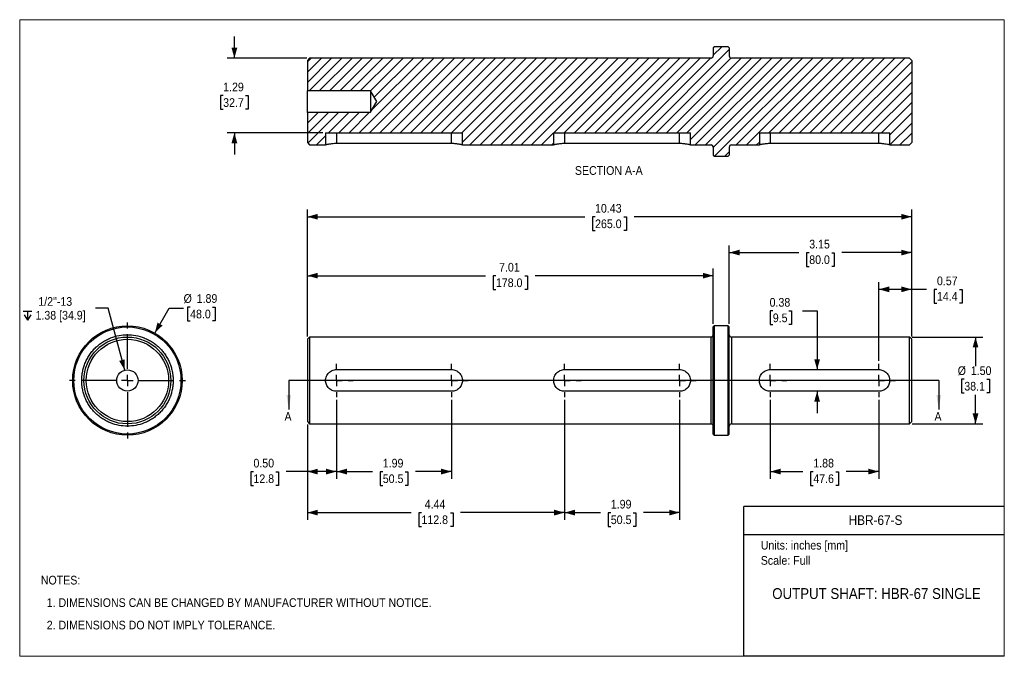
# Model space of a CAD drawing. Header units: inches. Extents: x 0 to 17, y 0 to 11.
import ezdxf
from ezdxf.enums import TextEntityAlignment as Align

# ---------------------------------------------------------------- set-up
doc = ezdxf.new("R2010")
doc.units = ezdxf.units.IN
doc.header["$MEASUREMENT"] = 0
doc.linetypes.add('SLD-Center', pattern=[0.75, 0.6, -0.05, 0.05, -0.05])
doc.linetypes.add('SLD-Solid', pattern=[0])
for name, color, linetype in [('CENTER', 40, 'SLD-Center'), ('HATCH', 6, 'SLD-Solid'), ('SLD-DEFPOINTS', 7, 'Continuous')]:
    doc.layers.add(name, color=color, linetype=linetype)
doc.layers.add('DIMENSIONS', color=140, linetype='SLD-Solid', lineweight=25)
doc.layers.add('TEXT', color=140, linetype='SLD-Solid', lineweight=25)
doc.styles.add('SLDTEXTSTYLE0', font='GOTHIC.TTF', dxfattribs={"width": 0.913})
doc.dimstyles.new('SLDDIMSTYLE0', dxfattribs={"dimtxt": 0.15, "dimasz": 0.18, "dimexe": 0, "dimexo": 0.0625, "dimgap": 0.0375, "dimtad": 0, "dimtih": 1, "dimtoh": 1, "dimrnd": 1e-09, "dimzin": 0, "dimdsep": 46, "dimtxsty": 'SLDTEXTSTYLE0', "dimsah": 1, "dimcen": 0.09, "dimadec": 0, "dimazin": 0, "dimtfac": 1, "dimtofl": 0, "dimtmove": 0, "dimatfit": 3, "dimfxl": 0, "dimfrac": 2, "dimtolj": 1, "dimtzin": 12, "dimarcsym": 0})
doc.dimstyles.new('SLDDIMSTYLE1', dxfattribs={"dimtxt": 0.15, "dimasz": 0.18, "dimexe": 0, "dimexo": 0.0625, "dimgap": 0.0375, "dimtad": 0, "dimtih": 1, "dimtoh": 1, "dimrnd": 1e-09, "dimzin": 12, "dimdsep": 46, "dimtxsty": 'SLDTEXTSTYLE0', "dimsah": 1, "dimcen": 0.09, "dimadec": 0, "dimazin": 3, "dimtfac": 1, "dimtofl": 0, "dimtmove": 0, "dimatfit": 3, "dimfxl": 0, "dimfrac": 2, "dimtolj": 1, "dimtzin": 12, "dimarcsym": 0})
doc.dimstyles.new('SLDDIMSTYLE2', dxfattribs={"dimtxt": 0.15, "dimasz": 0.18, "dimexe": 0, "dimexo": 0.0625, "dimgap": 0.0375, "dimtad": 0, "dimtih": 1, "dimtoh": 1, "dimrnd": 1e-09, "dimzin": 4, "dimdsep": 46, "dimtxsty": 'SLDTEXTSTYLE0', "dimsah": 1, "dimcen": 0.09, "dimadec": 0, "dimazin": 1, "dimtfac": 1, "dimtofl": 0, "dimtmove": 0, "dimatfit": 3, "dimfxl": 0, "dimfrac": 2, "dimtolj": 1, "dimtzin": 12, "dimarcsym": 0})
doc.dimstyles.new('SLDDIMSTYLE3', dxfattribs={"dimtxt": 0.15, "dimasz": 0.18, "dimexe": 0, "dimexo": 0.0625, "dimgap": 0.0375, "dimtad": 0, "dimtih": 1, "dimtoh": 1, "dimrnd": 1e-09, "dimdsep": 46, "dimtxsty": 'SLDTEXTSTYLE0', "dimsah": 1, "dimcen": 0.09, "dimadec": 0, "dimazin": 2, "dimtfac": 1, "dimtofl": 0, "dimtmove": 0, "dimatfit": 3, "dimfxl": 0, "dimfrac": 2, "dimtolj": 1, "dimtzin": 12, "dimarcsym": 0})
doc.dimstyles.new('SLDDIMSTYLE4', dxfattribs={"dimtxt": 0.15, "dimasz": 0.18, "dimexe": 0, "dimexo": 0.0625, "dimgap": 0.0375, "dimtad": 0, "dimtih": 1, "dimtoh": 1, "dimrnd": 1e-09, "dimdsep": 46, "dimtxsty": 'SLDTEXTSTYLE0', "dimsah": 1, "dimcen": 0.09, "dimadec": 0, "dimazin": 2, "dimtfac": 1, "dimtmove": 0, "dimatfit": 0, "dimfxl": 0, "dimfrac": 2, "dimtolj": 1, "dimtzin": 12, "dimarcsym": 0})
doc.dimstyles.new('SLDDIMSTYLE5', dxfattribs={"dimtxt": 0.15, "dimasz": 0.18, "dimexe": 0, "dimexo": 0.0625, "dimgap": 0.0375, "dimtad": 0, "dimtih": 1, "dimtoh": 1, "dimrnd": 1e-09, "dimzin": 12, "dimdsep": 46, "dimtxsty": 'SLDTEXTSTYLE0', "dimsah": 1, "dimcen": 0, "dimadec": 0, "dimazin": 3, "dimtfac": 1, "dimtofl": 0, "dimtmove": 0, "dimatfit": 3, "dimfxl": 0, "dimfrac": 2, "dimtolj": 1, "dimtzin": 12, "dimarcsym": 0})
doc.dimstyles.new('SLDDIMSTYLE6', dxfattribs={"dimtxt": 0.15, "dimasz": 0.18, "dimexe": 0, "dimexo": 0.0625, "dimgap": 0.0375, "dimtad": 0, "dimtih": 1, "dimtoh": 1, "dimrnd": 1e-09, "dimzin": 12, "dimdsep": 46, "dimtxsty": 'SLDTEXTSTYLE0', "dimsah": 1, "dimcen": 0, "dimadec": 0, "dimazin": 3, "dimtfac": 1, "dimtofl": 0, "dimtmove": 0, "dimatfit": 3, "dimfxl": 0, "dimfrac": 2, "dimtolj": 1, "dimtzin": 12, "dimarcsym": 0})
doc.dimstyles.new('SLDDIMSTYLE7', dxfattribs={"dimtxt": 0.15, "dimasz": 0.18, "dimexe": 0, "dimexo": 0.0625, "dimgap": 0.0375, "dimtad": 0, "dimtih": 1, "dimtoh": 1, "dimrnd": 1e-09, "dimzin": 12, "dimdsep": 46, "dimtxsty": 'SLDTEXTSTYLE0', "dimsah": 1, "dimcen": 0.09, "dimadec": 0, "dimazin": 3, "dimtfac": 1, "dimtmove": 0, "dimatfit": 0, "dimfxl": 0, "dimfrac": 2, "dimtolj": 1, "dimtzin": 12, "dimarcsym": 0})

# ---------------------------------------------------------------- blocks, each defined once
blk = doc.blocks.new('Block2')
at = {"color": 7, "linetype": 'SLD-Solid', "lineweight": 18}
for p, q in [((17, 11), (0, 11)), ((0, 0), (0, 11)), ((17, 0), (17, 11)), ((17, 0), (0, 0))]:
    blk.add_line(p, q, dxfattribs=at)
blk = doc.blocks.new('Block1')
at = {"color": 140, "linetype": 'SLD-Solid', "lineweight": 18}
blk.add_line((17, 0), (17, 2.589), dxfattribs=at)
at = {"layer": 'TEXT'}
for p, q in [((17, 2.589), (12.5, 2.589)), ((12.5, 0), (12.5, 2.589)), ((12.5, 2.102), (17, 2.102)), ((17, 0), (12.5, 0))]:
    blk.add_line(p, q, dxfattribs=at)
at = {"layer": 'TEXT', "char_height": 0.15, "attachment_point": 1, "style": 'SLDTEXTSTYLE0'}
for s, insert in [('Units: inches [mm]', (12.795, 1.995)), ('Scale: Full', (12.795, 1.732))]:
    blk.add_mtext(s, dxfattribs=dict(at, insert=insert))
at = {"layer": 'TEXT', "color": 140, "style": 'SLDTEXTSTYLE0', "width": 0.913}
for tag, height, p in [('AUTOATTR0', 0.167, (14.313, 2.22)), ('AUTOATTR1', 0.188, (12.993, 0.934))]:
    blk.add_attdef(tag, text='', height=height, dxfattribs=at).set_placement(p, align=Align.BOTTOM_LEFT)
blk = doc.blocks.new('SW_NOTE_0')
at = {"layer": 'TEXT', "color": 0, "char_height": 0.15, "attachment_point": 1, "style": 'SLDTEXTSTYLE0'}
for s, insert in [('NOTES:', (0, 0.192)), ('  1. DIMENSIONS CAN BE CHANGED BY MANUFACTURER WITHOUT NOTICE.', (0, -0.196)), ('  2. DIMENSIONS DO NOT IMPLY TOLERANCE.', (0, -0.584))]:
    blk.add_mtext(s, dxfattribs=dict(at, insert=insert))
blk = doc.blocks.new('_D')
at = {"layer": 'DIMENSIONS'}
for p, q in [((5.47, 4.429), (5.47, 3.067)), ((4.967, 4.006), (4.967, 3.067)), ((4.036, 3.19), (3.99, 3.19)), ((3.99, 3.19), (3.99, 2.952)), ((4.424, 3.19), (4.47, 3.19)), ((4.47, 3.19), (4.47, 2.952)), ((4.967, 3.192), (4.601, 3.192)), ((5.47, 3.192), (4.967, 3.192)), ((3.99, 2.952), (4.036, 2.952)), ((4.47, 2.952), (4.424, 2.952))]:
    blk.add_line(p, q, dxfattribs=at)
for points in [[(4.967, 3.192), (5.147, 3.142), (5.147, 3.242)], [(5.47, 3.192), (5.29, 3.242), (5.29, 3.142)]]:
    blk.add_solid(points, dxfattribs=at)
at = {"layer": 'DIMENSIONS', "char_height": 0.15, "attachment_point": 1, "style": 'SLDTEXTSTYLE0'}
for s, insert in [('0.50', (4.036, 3.413)), ('12.8', (4.036, 3.144))]:
    blk.add_mtext(s, dxfattribs=dict(at, insert=insert))
blk = doc.blocks.new('_D_1')
at = {"layer": 'DIMENSIONS'}
for p, q in [((5.47, 4.429), (5.47, 3.067)), ((7.457, 4.429), (7.457, 3.067)), ((5.47, 3.192), (6.092, 3.192)), ((6.269, 3.19), (6.224, 3.19)), ((6.224, 3.19), (6.224, 2.952)), ((6.657, 3.19), (6.703, 3.19)), ((6.703, 3.19), (6.703, 2.952)), ((7.457, 3.192), (6.834, 3.192)), ((6.224, 2.952), (6.269, 2.952)), ((6.703, 2.952), (6.657, 2.952))]:
    blk.add_line(p, q, dxfattribs=at)
for points in [[(5.47, 3.192), (5.65, 3.142), (5.65, 3.242)], [(7.457, 3.192), (7.277, 3.242), (7.277, 3.142)]]:
    blk.add_solid(points, dxfattribs=at)
at = {"layer": 'DIMENSIONS', "char_height": 0.15, "attachment_point": 1, "style": 'SLDTEXTSTYLE0'}
for s, insert in [('1.99', (6.269, 3.413)), ('50.5', (6.269, 3.144))]:
    blk.add_mtext(s, dxfattribs=dict(at, insert=insert))
blk = doc.blocks.new('_D_2')
at = {"layer": 'DIMENSIONS'}
for p, q in [((9.407, 4.429), (9.407, 2.358)), ((4.967, 4.006), (4.967, 2.358)), ((4.967, 2.483), (6.76, 2.483)), ((6.937, 2.482), (6.892, 2.482)), ((6.892, 2.482), (6.892, 2.244)), ((7.436, 2.482), (7.482, 2.482)), ((7.482, 2.482), (7.482, 2.244)), ((9.407, 2.483), (7.613, 2.483)), ((6.892, 2.244), (6.937, 2.244)), ((7.482, 2.244), (7.436, 2.244))]:
    blk.add_line(p, q, dxfattribs=at)
for points in [[(4.967, 2.483), (5.147, 2.433), (5.147, 2.533)], [(9.407, 2.483), (9.227, 2.533), (9.227, 2.433)]]:
    blk.add_solid(points, dxfattribs=at)
at = {"layer": 'DIMENSIONS', "char_height": 0.15, "attachment_point": 1, "style": 'SLDTEXTSTYLE0'}
for s, insert in [('4.44', (6.993, 2.704)), ('112.8', (6.937, 2.435))]:
    blk.add_mtext(s, dxfattribs=dict(at, insert=insert))
blk = doc.blocks.new('_D_3')
at = {"layer": 'DIMENSIONS'}
for p, q in [((9.407, 4.429), (9.407, 2.358)), ((11.394, 4.429), (11.394, 2.358)), ((9.407, 2.483), (10.029, 2.483)), ((10.206, 2.482), (10.161, 2.482)), ((10.161, 2.482), (10.161, 2.244)), ((10.594, 2.482), (10.64, 2.482)), ((10.64, 2.482), (10.64, 2.244)), ((11.394, 2.483), (10.771, 2.483)), ((10.161, 2.244), (10.206, 2.244)), ((10.64, 2.244), (10.594, 2.244))]:
    blk.add_line(p, q, dxfattribs=at)
for points in [[(9.407, 2.483), (9.587, 2.433), (9.587, 2.533)], [(11.394, 2.483), (11.214, 2.533), (11.214, 2.433)]]:
    blk.add_solid(points, dxfattribs=at)
at = {"layer": 'DIMENSIONS', "char_height": 0.15, "attachment_point": 1, "style": 'SLDTEXTSTYLE0'}
for s, insert in [('1.99', (10.206, 2.704)), ('50.5', (10.206, 2.435))]:
    blk.add_mtext(s, dxfattribs=dict(at, insert=insert))
blk = doc.blocks.new('_D_4')
at = {"layer": 'DIMENSIONS'}
for p, q in [((15.411, 5.516), (16.628, 5.516)), ((16.503, 5.516), (16.503, 5.013)), ((16.309, 4.789), (16.263, 4.789)), ((16.263, 4.789), (16.263, 4.55)), ((16.697, 4.789), (16.743, 4.789)), ((16.743, 4.789), (16.743, 4.55)), ((16.263, 4.55), (16.309, 4.55)), ((16.503, 4.016), (16.503, 4.52)), ((16.743, 4.55), (16.697, 4.55)), ((15.411, 4.016), (16.628, 4.016))]:
    blk.add_line(p, q, dxfattribs=at)
for points in [[(16.503, 5.516), (16.453, 5.336), (16.553, 5.336)], [(16.503, 4.016), (16.553, 4.196), (16.453, 4.196)]]:
    blk.add_solid(points, dxfattribs=at)
at = {"layer": 'DIMENSIONS', "char_height": 0.15, "attachment_point": 1, "style": 'SLDTEXTSTYLE0'}
for s, insert in [('%%c', (16.196, 5.011)), ('1.50', (16.422, 5.011)), ('38.1', (16.309, 4.742))]:
    blk.add_mtext(s, dxfattribs=dict(at, insert=insert))
blk = doc.blocks.new('_D_5')
at = {"layer": 'DIMENSIONS'}
for p, q in [((14.833, 5.104), (14.833, 6.466)), ((15.401, 5.527), (15.401, 6.466)), ((14.833, 6.341), (15.401, 6.341)), ((15.401, 6.341), (15.659, 6.341)), ((15.837, 6.34), (15.791, 6.34)), ((15.791, 6.34), (15.791, 6.102)), ((16.224, 6.34), (16.27, 6.34)), ((16.27, 6.34), (16.27, 6.102)), ((15.791, 6.102), (15.837, 6.102)), ((16.27, 6.102), (16.224, 6.102))]:
    blk.add_line(p, q, dxfattribs=at)
for points in [[(14.833, 6.341), (15.013, 6.291), (15.013, 6.391)], [(15.401, 6.341), (15.221, 6.391), (15.221, 6.291)]]:
    blk.add_solid(points, dxfattribs=at)
at = {"layer": 'DIMENSIONS', "char_height": 0.15, "attachment_point": 1, "style": 'SLDTEXTSTYLE0'}
for s, insert in [('0.57', (15.837, 6.562)), ('14.4', (15.837, 6.294))]:
    blk.add_mtext(s, dxfattribs=dict(at, insert=insert))
blk = doc.blocks.new('_D_6')
at = {"layer": 'DIMENSIONS'}
for p, q in [((12.958, 4.429), (12.958, 3.067)), ((14.833, 4.429), (14.833, 3.067)), ((12.958, 3.192), (13.524, 3.192)), ((13.702, 3.19), (13.656, 3.19)), ((13.656, 3.19), (13.656, 2.952)), ((14.09, 3.19), (14.135, 3.19)), ((14.135, 3.19), (14.135, 2.952)), ((14.833, 3.192), (14.267, 3.192)), ((13.656, 2.952), (13.702, 2.952)), ((14.135, 2.952), (14.09, 2.952))]:
    blk.add_line(p, q, dxfattribs=at)
for points in [[(12.958, 3.192), (13.138, 3.142), (13.138, 3.242)], [(14.833, 3.192), (14.653, 3.242), (14.653, 3.142)]]:
    blk.add_solid(points, dxfattribs=at)
at = {"layer": 'DIMENSIONS', "char_height": 0.15, "attachment_point": 1, "style": 'SLDTEXTSTYLE0'}
for s, insert in [('1.88', (13.702, 3.413)), ('47.6', (13.702, 3.144))]:
    blk.add_mtext(s, dxfattribs=dict(at, insert=insert))
blk = doc.blocks.new('_D_7')
at = {"layer": 'DIMENSIONS'}
for p, q in [((13.003, 5.969), (12.957, 5.969)), ((12.957, 5.969), (12.957, 5.731)), ((13.28, 5.969), (13.326, 5.969)), ((13.326, 5.969), (13.326, 5.731)), ((13.518, 5.97), (13.768, 5.97)), ((13.768, 5.97), (13.768, 4.954)), ((12.957, 5.731), (13.003, 5.731)), ((13.326, 5.731), (13.28, 5.731)), ((13.768, 4.579), (13.768, 4.204))]:
    blk.add_line(p, q, dxfattribs=at)
for points in [[(13.768, 4.954), (13.818, 5.134), (13.718, 5.134)], [(13.768, 4.579), (13.718, 4.399), (13.818, 4.399)]]:
    blk.add_solid(points, dxfattribs=at)
at = {"layer": 'DIMENSIONS', "char_height": 0.15, "attachment_point": 1, "style": 'SLDTEXTSTYLE0'}
for s, insert in [('0.38', (12.948, 6.191)), ('9.5', (13.003, 5.923))]:
    blk.add_mtext(s, dxfattribs=dict(at, insert=insert))
blk = doc.blocks.new('_D_8')
at = {"layer": 'DIMENSIONS'}
for p, q in [((4.967, 5.527), (4.967, 6.702)), ((11.975, 5.742), (11.975, 6.702)), ((4.967, 6.577), (8.044, 6.577)), ((8.222, 6.576), (8.176, 6.576)), ((8.176, 6.576), (8.176, 6.338)), ((8.72, 6.576), (8.766, 6.576)), ((8.766, 6.576), (8.766, 6.338)), ((11.975, 6.577), (8.898, 6.577)), ((8.176, 6.338), (8.222, 6.338)), ((8.766, 6.338), (8.72, 6.338))]:
    blk.add_line(p, q, dxfattribs=at)
for points in [[(4.967, 6.577), (5.147, 6.527), (5.147, 6.627)], [(11.975, 6.577), (11.795, 6.627), (11.795, 6.527)]]:
    blk.add_solid(points, dxfattribs=at)
at = {"layer": 'DIMENSIONS', "char_height": 0.15, "attachment_point": 1, "style": 'SLDTEXTSTYLE0'}
for s, insert in [('7.01', (8.277, 6.798)), ('178.0', (8.222, 6.53))]:
    blk.add_mtext(s, dxfattribs=dict(at, insert=insert))
blk = doc.blocks.new('_D_9')
at = {"layer": 'DIMENSIONS'}
for p, q in [((12.251, 5.742), (12.251, 7.101)), ((12.251, 6.976), (13.454, 6.976)), ((13.632, 6.974), (13.586, 6.974)), ((13.586, 6.974), (13.586, 6.736)), ((14.02, 6.974), (14.065, 6.974)), ((14.065, 6.974), (14.065, 6.736)), ((15.401, 6.976), (14.197, 6.976)), ((15.401, 5.527), (15.401, 7.101)), ((13.586, 6.736), (13.632, 6.736)), ((14.065, 6.736), (14.02, 6.736))]:
    blk.add_line(p, q, dxfattribs=at)
for points in [[(12.251, 6.976), (12.431, 6.926), (12.431, 7.026)], [(15.401, 6.976), (15.221, 7.026), (15.221, 6.926)]]:
    blk.add_solid(points, dxfattribs=at)
at = {"layer": 'DIMENSIONS', "char_height": 0.15, "attachment_point": 1, "style": 'SLDTEXTSTYLE0'}
for s, insert in [('3.15', (13.632, 7.197)), ('80.0', (13.632, 6.928))]:
    blk.add_mtext(s, dxfattribs=dict(at, insert=insert))
blk = doc.blocks.new('_D_10')
at = {"layer": 'DIMENSIONS'}
for p, q in [((4.967, 5.527), (4.967, 7.72)), ((15.401, 5.527), (15.401, 7.72)), ((4.967, 7.595), (9.757, 7.595)), ((9.934, 7.594), (9.889, 7.594)), ((9.889, 7.594), (9.889, 7.356)), ((10.433, 7.594), (10.479, 7.594)), ((10.479, 7.594), (10.479, 7.356)), ((15.401, 7.595), (10.61, 7.595)), ((9.889, 7.356), (9.934, 7.356)), ((10.479, 7.356), (10.433, 7.356))]:
    blk.add_line(p, q, dxfattribs=at)
for points in [[(4.967, 7.595), (5.147, 7.545), (5.147, 7.645)], [(15.401, 7.595), (15.221, 7.645), (15.221, 7.545)]]:
    blk.add_solid(points, dxfattribs=at)
at = {"layer": 'DIMENSIONS', "char_height": 0.15, "attachment_point": 1, "style": 'SLDTEXTSTYLE0'}
for s, insert in [('10.43', (9.934, 7.816)), ('265.0', (9.934, 7.548))]:
    blk.add_mtext(s, dxfattribs=dict(at, insert=insert))
blk = doc.blocks.new('SW_CENTERMARKSYMBOL_0')
at = {"layer": 'CENTER', "color": 0}
for p, q in [((0, 0.2), (0, 0.2875)), ((-0.2, 0), (-0.2875, 0)), ((0, 0), (-0.1, 0)), ((0, 0), (0, 0.1)), ((0, 0), (0, -0.1)), ((0, 0), (0.1, 0)), ((0.2, 0), (0.2875, 0)), ((0, -0.2), (0, -0.2875))]:
    blk.add_line(p, q, dxfattribs=at)
blk = doc.blocks.new('SW_CENTERMARKSYMBOL_1')
at = {"layer": 'CENTER', "color": 0}
for p, q in [((0, 0.2), (0, 0.288)), ((-0.2, 0), (-0.288, 0)), ((0, 0), (-0.1, 0)), ((0, 0), (0, 0.1)), ((0, 0), (0, -0.1)), ((0, 0), (0.1, 0)), ((0.2, 0), (0.288, 0)), ((0, -0.2), (0, -0.288))]:
    blk.add_line(p, q, dxfattribs=at)
blk = doc.blocks.new('SW_CENTERMARKSYMBOL_2')
at = {"layer": 'CENTER', "color": 0}
for p, q in [((0, 0.2), (0, 0.2875)), ((-0.2, 0), (-0.2875, 0)), ((0, 0), (-0.1, 0)), ((0, 0), (0, 0.1)), ((0, 0), (0, -0.1)), ((0, 0), (0.1, 0)), ((0.2, 0), (0.2875, 0)), ((0, -0.2), (0, -0.2875))]:
    blk.add_line(p, q, dxfattribs=at)
blk = doc.blocks.new('SW_CENTERMARKSYMBOL_3')
at = {"layer": 'CENTER', "color": 0}
for p, q in [((0, 0.2), (0, 0.2875)), ((-0.2, 0), (-0.2875, 0)), ((0, 0), (-0.1, 0)), ((0, 0), (0, 0.1)), ((0, 0), (0, -0.1)), ((0, 0), (0.1, 0)), ((0.2, 0), (0.2875, 0)), ((0, -0.2), (0, -0.2875))]:
    blk.add_line(p, q, dxfattribs=at)
blk = doc.blocks.new('SW_CENTERMARKSYMBOL_4')
at = {"layer": 'CENTER', "color": 0}
for p, q in [((0, 0.2), (0, 0.2875)), ((-0.2, 0), (-0.2875, 0)), ((0, 0), (-0.1, 0)), ((0, 0), (0, 0.1)), ((0, 0), (0, -0.1)), ((0, 0), (0.1, 0)), ((0.2, 0), (0.2875, 0)), ((0, -0.2), (0, -0.2875))]:
    blk.add_line(p, q, dxfattribs=at)
blk = doc.blocks.new('SW_CENTERMARKSYMBOL_5')
at = {"layer": 'CENTER', "color": 0}
for p, q in [((0, 0.2), (0, 0.2875)), ((-0.2, 0), (-0.2875, 0)), ((0, 0), (-0.1, 0)), ((0, 0), (0, 0.1)), ((0, 0), (0, -0.1)), ((0, 0), (0.1, 0)), ((0.2, 0), (0.2875, 0)), ((0, -0.2), (0, -0.2875))]:
    blk.add_line(p, q, dxfattribs=at)
blk = doc.blocks.new('_D_11')
at = {"layer": 'DIMENSIONS'}
for p, q in [((2.333, 5.585), (2.58, 6.013)), ((2.58, 6.013), (2.83, 6.013)), ((2.943, 6.035), (2.897, 6.035)), ((2.897, 6.035), (2.897, 5.797)), ((3.331, 6.035), (3.377, 6.035)), ((3.377, 6.035), (3.377, 5.797)), ((2.897, 5.797), (2.943, 5.797)), ((3.377, 5.797), (3.331, 5.797))]:
    blk.add_line(p, q, dxfattribs=at)
blk.add_solid([(2.333, 5.585), (2.466, 5.716), (2.379, 5.766)], dxfattribs=at)
at = {"layer": 'DIMENSIONS', "char_height": 0.15, "attachment_point": 1, "style": 'SLDTEXTSTYLE0'}
for s, insert in [('%%c', (2.83, 6.257)), ('1.89', (3.056, 6.257)), ('48.0', (2.943, 5.989))]:
    blk.add_mtext(s, dxfattribs=dict(at, insert=insert))
blk = doc.blocks.new('SW_SYMBOL_HOLE_DEPTH')
at = {"layer": 'DIMENSIONS', "color": 0}
for p, q in [((0, 34.4), (31.5, 34.4)), ((3.9, 21.9), (15.7, 3)), ((15.7, 34.4), (15.7, 3)), ((27.6, 21.9), (15.7, 3))]:
    blk.add_line(p, q, dxfattribs=at)
blk = doc.blocks.new('_D_12')
at = {"layer": 'DIMENSIONS'}
for p, q in [((1.526, 6.013), (1.307, 6.013)), ((1.813, 4.944), (1.526, 6.013))]:
    blk.add_line(p, q, dxfattribs=at)
blk.add_solid([(1.813, 4.944), (1.814, 5.131), (1.718, 5.105)], dxfattribs=at)
at = {"layer": 'DIMENSIONS', "xscale": 0.004866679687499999, "yscale": 0.004866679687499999, "zscale": 0.004866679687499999}
blk.add_blockref('SW_SYMBOL_HOLE_DEPTH', (0.059, 5.795), dxfattribs=at)
at = {"layer": 'DIMENSIONS', "char_height": 0.15, "attachment_point": 1, "style": 'SLDTEXTSTYLE0'}
for s, insert in [('1/2"-13', (0.322, 6.206)), ('1.38 [34.9]', (0.273, 5.968))]:
    blk.add_mtext(s, dxfattribs=dict(at, insert=insert))
blk = doc.blocks.new('SW_CENTERMARKSYMBOL_6')
at = {"layer": 'CENTER', "color": 0}
for p, q in [((0, 0.2), (0, 1.045)), ((-0.2, 0), (-1.045, 0)), ((0, 0), (-0.1, 0)), ((0, 0), (0, 0.1)), ((0, 0), (0, -0.1)), ((0, 0), (0.1, 0)), ((0.2, 0), (1.045, 0)), ((0, -0.2), (0, -1.045))]:
    blk.add_line(p, q, dxfattribs=at)
blk = doc.blocks.new('_D_13')
at = {"layer": 'DIMENSIONS'}
for p, q in [((3.707, 10.335), (3.707, 10.71)), ((4.956, 10.335), (3.582, 10.335)), ((3.513, 9.69), (3.468, 9.69)), ((3.468, 9.69), (3.468, 9.452)), ((3.901, 9.69), (3.947, 9.69)), ((3.947, 9.69), (3.947, 9.452)), ((3.468, 9.452), (3.513, 9.452)), ((3.947, 9.452), (3.901, 9.452)), ((5.232, 9.046), (3.582, 9.046)), ((3.707, 9.046), (3.707, 8.671))]:
    blk.add_line(p, q, dxfattribs=at)
for points in [[(3.707, 10.335), (3.757, 10.515), (3.657, 10.515)], [(3.707, 9.046), (3.657, 8.866), (3.757, 8.866)]]:
    blk.add_solid(points, dxfattribs=at)
at = {"layer": 'DIMENSIONS', "char_height": 0.15, "attachment_point": 1, "style": 'SLDTEXTSTYLE0'}
for s, insert in [('1.29', (3.513, 9.912)), ('32.7', (3.513, 9.643))]:
    blk.add_mtext(s, dxfattribs=dict(at, insert=insert))

msp = doc.modelspace()

# ---------------------------------------------------------------- hatches: boundary and pattern name
at = {"layer": 'HATCH'}
h = msp.add_hatch(dxfattribs=at)
h.set_pattern_fill('ANSI31', color=256, style=0)
edge = h.paths.add_edge_path(flags=0)
edge.add_line((11.975, 8.66), (11.995, 8.64))
edge.add_line((11.995, 8.64), (12.231, 8.64))
edge.add_line((12.231, 8.64), (12.251, 8.66))
edge.add_line((12.251, 8.66), (12.251, 8.796))
edge.add_arc((12.29, 8.796), 0.0394, 90, 180, ccw=False)
edge.add_line((12.29, 8.835), (12.771, 8.835))
edge.add_line((12.771, 8.835), (12.771, 9.046))
edge.add_line((12.771, 9.046), (15.021, 9.046))
edge.add_line((15.021, 9.046), (15.021, 8.835))
edge.add_line((15.021, 8.835), (15.361, 8.835))
edge.add_line((15.361, 8.835), (15.401, 8.875))
edge.add_line((15.401, 8.875), (15.401, 10.296))
edge.add_line((15.401, 10.296), (15.361, 10.335))
edge.add_line((15.361, 10.335), (12.29, 10.335))
edge.add_arc((12.29, 10.375), 0.0394, 180, 270, ccw=False)
edge.add_line((12.251, 10.375), (12.251, 10.511))
edge.add_line((12.251, 10.511), (12.231, 10.53))
edge.add_line((12.231, 10.53), (11.995, 10.53))
edge.add_line((11.995, 10.53), (11.975, 10.511))
edge.add_line((11.975, 10.511), (11.975, 10.375))
edge.add_arc((11.936, 10.375), 0.0394, 270, 360, ccw=False)
edge.add_line((11.936, 10.335), (5.006, 10.335))
edge.add_line((5.006, 10.335), (4.967, 10.296))
edge.add_line((4.967, 10.296), (4.967, 9.769))
edge.add_line((4.967, 9.769), (6.056, 9.769))
edge.add_line((6.056, 9.769), (6.167, 9.585))
edge.add_line((6.167, 9.585), (6.056, 9.401))
edge.add_line((6.056, 9.401), (4.967, 9.401))
edge.add_line((4.967, 9.401), (4.967, 8.875))
edge.add_line((4.967, 8.875), (5.006, 8.835))
edge.add_line((5.006, 8.835), (5.282, 8.835))
edge.add_line((5.282, 8.835), (5.282, 9.046))
edge.add_line((5.282, 9.046), (7.644, 9.046))
edge.add_line((7.644, 9.046), (7.644, 8.835))
edge.add_line((7.644, 8.835), (9.219, 8.835))
edge.add_line((9.219, 8.835), (9.219, 9.046))
edge.add_line((9.219, 9.046), (11.581, 9.046))
edge.add_line((11.581, 9.046), (11.581, 8.835))
edge.add_line((11.581, 8.835), (11.936, 8.835))
edge.add_arc((11.936, 8.796), 0.0394, 0, 90, ccw=False)
edge.add_line((11.975, 8.796), (11.975, 8.66))

# ---------------------------------------------------------------- linework, layer by layer
for p, q in [((11.995, 10.53), (11.975, 10.511)), ((11.975, 10.511), (11.975, 10.375)), ((12.231, 10.53), (11.995, 10.53)), ((12.251, 10.511), (12.231, 10.53)), ((12.251, 10.511), (12.251, 10.375)), ((5.006, 10.335), (4.967, 10.296)), ((4.967, 10.296), (4.967, 9.769)), ((11.936, 10.335), (5.006, 10.335)), ((15.361, 10.335), (12.29, 10.335)), ((15.401, 10.296), (15.361, 10.335)), ((15.401, 10.296), (15.401, 8.875)), ((6.056, 9.769), (4.967, 9.769)), ((4.967, 9.401), (4.967, 9.769)), ((6.167, 9.585), (6.056, 9.769)), ((6.056, 9.769), (6.056, 9.401)), ((6.056, 9.401), (6.167, 9.585)), ((4.967, 9.401), (4.967, 8.875)), ((4.967, 9.401), (6.056, 9.401)), ((5.282, 9.046), (5.282, 8.835)), ((5.282, 9.046), (7.644, 9.046)), ((5.47, 9.046), (5.47, 8.859)), ((7.457, 8.859), (7.457, 9.046)), ((7.644, 8.835), (7.644, 9.046)), ((9.219, 9.046), (9.219, 8.835)), ((9.219, 9.046), (11.581, 9.046)), ((9.407, 9.046), (9.407, 8.859)), ((11.394, 8.859), (11.394, 9.046)), ((11.581, 8.835), (11.581, 9.046)), ((12.771, 9.046), (12.771, 8.835)), ((12.771, 9.046), (15.021, 9.046)), ((12.958, 9.046), (12.958, 8.859)), ((14.833, 8.859), (14.833, 9.046)), ((15.021, 8.835), (15.021, 9.046)), ((4.967, 8.875), (5.006, 8.835)), ((7.457, 8.859), (5.47, 8.859)), ((11.394, 8.859), (9.407, 8.859)), ((14.833, 8.859), (12.958, 8.859)), ((15.361, 8.835), (15.401, 8.875)), ((5.006, 8.835), (5.282, 8.835)), ((7.644, 8.835), (9.219, 8.835)), ((11.581, 8.835), (11.936, 8.835)), ((11.975, 8.796), (11.975, 8.66)), ((12.251, 8.796), (12.251, 8.66)), ((12.29, 8.835), (12.771, 8.835)), ((15.021, 8.835), (15.361, 8.835)), ((11.975, 8.66), (11.995, 8.64)), ((11.995, 8.64), (12.231, 8.64)), ((12.231, 8.64), (12.251, 8.66)), ((11.995, 5.711), (11.975, 5.692)), ((11.975, 3.841), (11.975, 5.692)), ((12.231, 5.711), (11.995, 5.711)), ((11.995, 3.822), (11.995, 5.711)), ((12.251, 5.692), (12.231, 5.711)), ((12.231, 4.766), (12.231, 5.711)), ((12.251, 4.766), (12.251, 5.692)), ((5.006, 5.516), (4.967, 5.477)), ((4.967, 5.477), (4.967, 4.056)), ((11.936, 5.516), (5.006, 5.516)), ((5.006, 5.516), (5.006, 4.766)), ((11.936, 4.766), (11.936, 5.516)), ((15.361, 5.516), (12.29, 5.516)), ((12.29, 5.516), (12.29, 4.766)), ((15.401, 5.477), (15.361, 5.516)), ((15.361, 4.766), (15.361, 5.516)), ((15.401, 4.766), (15.401, 5.477)), ((5.47, 4.954), (7.457, 4.954)), ((9.407, 4.954), (11.394, 4.954)), ((12.958, 4.954), (14.833, 4.954)), ((5.006, 4.766), (5.006, 4.016)), ((11.936, 4.016), (11.936, 4.766)), ((12.231, 3.822), (12.231, 4.766)), ((12.251, 3.841), (12.251, 4.766)), ((12.29, 4.766), (12.29, 4.016)), ((15.361, 4.016), (15.361, 4.766)), ((15.401, 4.056), (15.401, 4.766)), ((7.457, 4.579), (5.47, 4.579)), ((11.394, 4.579), (9.407, 4.579)), ((14.833, 4.579), (12.958, 4.579)), ((4.967, 4.056), (5.006, 4.016)), ((5.006, 4.016), (11.936, 4.016)), ((12.29, 4.016), (15.361, 4.016)), ((15.361, 4.016), (15.401, 4.056)), ((11.975, 3.841), (11.995, 3.822)), ((11.995, 3.822), (12.231, 3.822)), ((12.231, 3.822), (12.251, 3.841))]:
    msp.add_line(p, q)
for radius in [0.945, 0.925, 0.75, 0.711, 0.184]:
    msp.add_circle((1.86, 4.766), radius)
for centre, start, end in [((11.936, 10.375), 270, 0), ((12.29, 10.375), 180, 270), ((11.936, 8.796), 0, 90), ((12.29, 8.796), 90, 180), ((11.936, 5.556), 270, 0), ((12.29, 5.556), 180, 270), ((11.936, 3.977), 0, 90), ((12.29, 3.977), 90, 180)]:
    msp.add_arc(centre, 0.0394, start, end)
for points, knots in [([(5.47, 8.859), (5.457, 8.859), (5.445, 8.859), (5.421, 8.858), (5.409, 8.857), (5.386, 8.854), (5.376, 8.853), (5.355, 8.85), (5.346, 8.849), (5.328, 8.846), (5.321, 8.844), (5.307, 8.841), (5.301, 8.84), (5.292, 8.838), (5.288, 8.837), (5.283, 8.836), (5.282, 8.835), (5.282, 8.835)], [0, 0, 0, 0, 0.125, 0.125, 0.25, 0.25, 0.375, 0.375, 0.5, 0.5, 0.625, 0.625, 0.75, 0.75, 0.875, 0.875, 1, 1, 1, 1]), ([(7.644, 8.835), (7.644, 8.835), (7.643, 8.836), (7.638, 8.837), (7.635, 8.838), (7.625, 8.84), (7.619, 8.841), (7.606, 8.844), (7.598, 8.846), (7.581, 8.849), (7.571, 8.85), (7.551, 8.853), (7.54, 8.854), (7.518, 8.857), (7.506, 8.858), (7.482, 8.859), (7.469, 8.859), (7.457, 8.859)], [0, 0, 0, 0, 0.125, 0.125, 0.25, 0.25, 0.375, 0.375, 0.5, 0.5, 0.625, 0.625, 0.75, 0.75, 0.875, 0.875, 1, 1, 1, 1]), ([(9.407, 8.859), (9.394, 8.859), (9.382, 8.859), (9.358, 8.858), (9.346, 8.857), (9.323, 8.854), (9.313, 8.853), (9.292, 8.85), (9.283, 8.849), (9.265, 8.846), (9.258, 8.844), (9.244, 8.841), (9.238, 8.84), (9.229, 8.838), (9.225, 8.837), (9.22, 8.836), (9.219, 8.835), (9.219, 8.835)], [0, 0, 0, 0, 0.125, 0.125, 0.25, 0.25, 0.375, 0.375, 0.5, 0.5, 0.625, 0.625, 0.75, 0.75, 0.875, 0.875, 1, 1, 1, 1]), ([(11.581, 8.835), (11.581, 8.835), (11.58, 8.836), (11.575, 8.837), (11.572, 8.838), (11.562, 8.84), (11.556, 8.841), (11.543, 8.844), (11.535, 8.846), (11.518, 8.849), (11.508, 8.85), (11.488, 8.853), (11.477, 8.854), (11.455, 8.857), (11.443, 8.858), (11.419, 8.859), (11.406, 8.859), (11.394, 8.859)], [0, 0, 0, 0, 0.125, 0.125, 0.25, 0.25, 0.375, 0.375, 0.5, 0.5, 0.625, 0.625, 0.75, 0.75, 0.875, 0.875, 1, 1, 1, 1]), ([(12.958, 8.859), (12.946, 8.859), (12.933, 8.859), (12.909, 8.858), (12.897, 8.857), (12.875, 8.854), (12.864, 8.853), (12.844, 8.85), (12.834, 8.849), (12.817, 8.846), (12.809, 8.844), (12.795, 8.841), (12.79, 8.84), (12.78, 8.838), (12.777, 8.837), (12.772, 8.836), (12.771, 8.835), (12.771, 8.835)], [0, 0, 0, 0, 0.125, 0.125, 0.25, 0.25, 0.375, 0.375, 0.5, 0.5, 0.625, 0.625, 0.75, 0.75, 0.875, 0.875, 1, 1, 1, 1]), ([(15.021, 8.835), (15.019, 8.836), (15.015, 8.837), (14.983, 8.844), (14.937, 8.852), (14.884, 8.858), (14.848, 8.859), (14.833, 8.859)], [0, 0, 0, 0, 0.210205, 0.420261, 0.634212, 0.851275, 1, 1, 1, 1]), ([(1.071, 4.766), (1.071, 4.772), (1.071, 4.785), (1.072, 4.803), (1.073, 4.821), (1.074, 4.839), (1.076, 4.856), (1.078, 4.874), (1.081, 4.892), (1.087, 4.929), (1.1, 4.985), (1.125, 5.058), (1.158, 5.13), (1.199, 5.2), (1.246, 5.265), (1.301, 5.326), (1.362, 5.38), (1.427, 5.428), (1.496, 5.469), (1.591, 5.512), (1.713, 5.547), (1.86, 5.56), (2.007, 5.547), (2.129, 5.512), (2.224, 5.469), (2.293, 5.428), (2.359, 5.38), (2.419, 5.326), (2.474, 5.265), (2.522, 5.2), (2.562, 5.13), (2.595, 5.058), (2.62, 4.985), (2.634, 4.926), (2.641, 4.882), (2.645, 4.853), (2.648, 4.824), (2.649, 4.795), (2.649, 4.776), (2.65, 4.766)], [0, 0, 0, 0, 0.007298, 0.014584, 0.021863, 0.029138, 0.036414, 0.043694, 0.050981, 0.058281, 0.089157, 0.120041, 0.152203, 0.184374, 0.217221, 0.250077, 0.282924, 0.31578, 0.347943, 0.380114, 0.4418, 0.500001, 0.558202, 0.619888, 0.652051, 0.684222, 0.717069, 0.749925, 0.782772, 0.815628, 0.84779, 0.879961, 0.910837, 0.941721, 0.953391, 0.965038, 0.976679, 0.988327, 1, 1, 1, 1]), ([(5.47, 4.579), (5.457, 4.579), (5.445, 4.58), (5.421, 4.585), (5.409, 4.589), (5.386, 4.598), (5.376, 4.604), (5.355, 4.617), (5.346, 4.625), (5.328, 4.642), (5.321, 4.652), (5.307, 4.672), (5.301, 4.683), (5.292, 4.706), (5.288, 4.717), (5.283, 4.742), (5.282, 4.754), (5.282, 4.779), (5.283, 4.791), (5.288, 4.815), (5.292, 4.827), (5.301, 4.85), (5.307, 4.86), (5.32, 4.881), (5.328, 4.89), (5.346, 4.908), (5.355, 4.915), (5.375, 4.929), (5.386, 4.935), (5.409, 4.944), (5.421, 4.948), (5.445, 4.953), (5.457, 4.954), (5.47, 4.954)], [0, 0, 0, 0, 0.0625, 0.0625, 0.125, 0.125, 0.1875, 0.1875, 0.25, 0.25, 0.3125, 0.3125, 0.375, 0.375, 0.4375, 0.4375, 0.5, 0.5, 0.5625, 0.5625, 0.625, 0.625, 0.6875, 0.6875, 0.75, 0.75, 0.8125, 0.8125, 0.875, 0.875, 0.9375, 0.9375, 1, 1, 1, 1]), ([(7.457, 4.954), (7.469, 4.954), (7.481, 4.953), (7.505, 4.948), (7.517, 4.944), (7.54, 4.935), (7.551, 4.929), (7.571, 4.916), (7.581, 4.908), (7.598, 4.89), (7.606, 4.881), (7.619, 4.861), (7.625, 4.85), (7.635, 4.827), (7.638, 4.815), (7.643, 4.791), (7.644, 4.779), (7.644, 4.754), (7.643, 4.742), (7.638, 4.718), (7.635, 4.706), (7.625, 4.683), (7.619, 4.672), (7.606, 4.652), (7.598, 4.642), (7.581, 4.625), (7.571, 4.618), (7.551, 4.604), (7.54, 4.598), (7.518, 4.589), (7.506, 4.585), (7.482, 4.58), (7.469, 4.579), (7.457, 4.579)], [0, 0, 0, 0, 0.0625, 0.0625, 0.125, 0.125, 0.1875, 0.1875, 0.25, 0.25, 0.3125, 0.3125, 0.375, 0.375, 0.4375, 0.4375, 0.5, 0.5, 0.5625, 0.5625, 0.625, 0.625, 0.6875, 0.6875, 0.75, 0.75, 0.8125, 0.8125, 0.875, 0.875, 0.9375, 0.9375, 1, 1, 1, 1]), ([(9.407, 4.579), (9.394, 4.579), (9.382, 4.58), (9.358, 4.585), (9.346, 4.589), (9.323, 4.598), (9.313, 4.604), (9.292, 4.617), (9.283, 4.625), (9.265, 4.642), (9.258, 4.652), (9.244, 4.672), (9.238, 4.683), (9.229, 4.706), (9.225, 4.717), (9.22, 4.742), (9.219, 4.754), (9.219, 4.779), (9.22, 4.791), (9.225, 4.815), (9.229, 4.827), (9.238, 4.85), (9.244, 4.86), (9.257, 4.881), (9.265, 4.89), (9.283, 4.908), (9.292, 4.915), (9.312, 4.929), (9.323, 4.935), (9.346, 4.944), (9.358, 4.948), (9.382, 4.953), (9.394, 4.954), (9.407, 4.954)], [0, 0, 0, 0, 0.0625, 0.0625, 0.125, 0.125, 0.1875, 0.1875, 0.25, 0.25, 0.3125, 0.3125, 0.375, 0.375, 0.4375, 0.4375, 0.5, 0.5, 0.5625, 0.5625, 0.625, 0.625, 0.6875, 0.6875, 0.75, 0.75, 0.8125, 0.8125, 0.875, 0.875, 0.9375, 0.9375, 1, 1, 1, 1]), ([(11.394, 4.954), (11.406, 4.954), (11.418, 4.953), (11.442, 4.948), (11.454, 4.944), (11.477, 4.935), (11.488, 4.929), (11.508, 4.916), (11.518, 4.908), (11.535, 4.89), (11.543, 4.881), (11.556, 4.861), (11.562, 4.85), (11.572, 4.827), (11.575, 4.815), (11.58, 4.791), (11.581, 4.779), (11.581, 4.754), (11.58, 4.742), (11.575, 4.718), (11.572, 4.706), (11.562, 4.683), (11.556, 4.672), (11.543, 4.652), (11.535, 4.642), (11.518, 4.625), (11.508, 4.618), (11.488, 4.604), (11.477, 4.598), (11.455, 4.589), (11.443, 4.585), (11.419, 4.58), (11.406, 4.579), (11.394, 4.579)], [0, 0, 0, 0, 0.0625, 0.0625, 0.125, 0.125, 0.1875, 0.1875, 0.25, 0.25, 0.3125, 0.3125, 0.375, 0.375, 0.4375, 0.4375, 0.5, 0.5, 0.5625, 0.5625, 0.625, 0.625, 0.6875, 0.6875, 0.75, 0.75, 0.8125, 0.8125, 0.875, 0.875, 0.9375, 0.9375, 1, 1, 1, 1]), ([(12.958, 4.579), (12.946, 4.579), (12.933, 4.58), (12.909, 4.585), (12.897, 4.589), (12.875, 4.598), (12.864, 4.604), (12.844, 4.617), (12.834, 4.625), (12.817, 4.642), (12.809, 4.652), (12.795, 4.672), (12.79, 4.683), (12.78, 4.706), (12.777, 4.717), (12.772, 4.742), (12.771, 4.754), (12.771, 4.779), (12.772, 4.791), (12.777, 4.815), (12.78, 4.827), (12.79, 4.85), (12.795, 4.86), (12.809, 4.881), (12.817, 4.89), (12.834, 4.908), (12.843, 4.915), (12.864, 4.929), (12.875, 4.935), (12.897, 4.944), (12.909, 4.948), (12.933, 4.953), (12.946, 4.954), (12.958, 4.954)], [0, 0, 0, 0, 0.0625, 0.0625, 0.125, 0.125, 0.1875, 0.1875, 0.25, 0.25, 0.3125, 0.3125, 0.375, 0.375, 0.4375, 0.4375, 0.5, 0.5, 0.5625, 0.5625, 0.625, 0.625, 0.6875, 0.6875, 0.75, 0.75, 0.8125, 0.8125, 0.875, 0.875, 0.9375, 0.9375, 1, 1, 1, 1]), ([(14.833, 4.954), (14.846, 4.954), (14.858, 4.953), (14.882, 4.948), (14.894, 4.944), (14.916, 4.935), (14.927, 4.929), (14.947, 4.916), (14.957, 4.908), (14.974, 4.89), (14.982, 4.881), (14.996, 4.861), (15.001, 4.85), (15.011, 4.827), (15.015, 4.815), (15.019, 4.791), (15.021, 4.779), (15.021, 4.754), (15.019, 4.742), (15.015, 4.718), (15.011, 4.706), (15.002, 4.683), (14.996, 4.672), (14.982, 4.652), (14.974, 4.642), (14.957, 4.625), (14.948, 4.618), (14.927, 4.604), (14.916, 4.598), (14.894, 4.589), (14.882, 4.585), (14.858, 4.58), (14.846, 4.579), (14.833, 4.579)], [0, 0, 0, 0, 0.0625, 0.0625, 0.125, 0.125, 0.1875, 0.1875, 0.25, 0.25, 0.3125, 0.3125, 0.375, 0.375, 0.4375, 0.4375, 0.5, 0.5, 0.5625, 0.5625, 0.625, 0.625, 0.6875, 0.6875, 0.75, 0.75, 0.8125, 0.8125, 0.875, 0.875, 0.9375, 0.9375, 1, 1, 1, 1]), ([(2.65, 4.766), (2.649, 4.76), (2.649, 4.748), (2.649, 4.73), (2.648, 4.712), (2.646, 4.694), (2.644, 4.676), (2.642, 4.658), (2.64, 4.641), (2.633, 4.604), (2.62, 4.548), (2.595, 4.474), (2.562, 4.403), (2.522, 4.333), (2.474, 4.268), (2.419, 4.207), (2.359, 4.153), (2.293, 4.105), (2.224, 4.064), (2.129, 4.021), (2.007, 3.986), (1.86, 3.973), (1.713, 3.986), (1.591, 4.021), (1.496, 4.064), (1.427, 4.105), (1.362, 4.153), (1.301, 4.207), (1.246, 4.268), (1.199, 4.333), (1.158, 4.403), (1.125, 4.474), (1.1, 4.548), (1.086, 4.607), (1.079, 4.651), (1.075, 4.68), (1.073, 4.709), (1.071, 4.738), (1.071, 4.757), (1.071, 4.766)], [0, 0, 0, 0, 0.007298, 0.014584, 0.021863, 0.029138, 0.036414, 0.043694, 0.050981, 0.058281, 0.089157, 0.120041, 0.152203, 0.184374, 0.217221, 0.250077, 0.282924, 0.31578, 0.347943, 0.380114, 0.4418, 0.500001, 0.558202, 0.619888, 0.652051, 0.684222, 0.717069, 0.749925, 0.782772, 0.815628, 0.84779, 0.879961, 0.910837, 0.941721, 0.953391, 0.965038, 0.976679, 0.988327, 1, 1, 1, 1])]:
    msp.add_open_spline(points, degree=3, knots=knots)
msp.add_line((15.868, 4.766), (4.646, 4.766), dxfattribs=at)
at = {"layer": 'HATCH', "linetype": 'SLD-Solid'}
for p, q in [((4.646, 4.766), (4.646, 4.266)), ((15.868, 4.766), (15.868, 4.266))]:
    msp.add_line(p, q, dxfattribs=at)
at = {"layer": 'HATCH'}
for points in [[(4.646, 4.266), (4.686, 4.516), (4.606, 4.516)], [(15.868, 4.266), (15.908, 4.516), (15.828, 4.516)]]:
    msp.add_solid(points, dxfattribs=at)

# ---------------------------------------------------------------- block references
at = {"layer": 'CENTER'}
for name, p in [('SW_CENTERMARKSYMBOL_6', (1.86, 4.766)), ('SW_CENTERMARKSYMBOL_0', (5.47, 4.766)), ('SW_CENTERMARKSYMBOL_1', (7.457, 4.766)), ('SW_CENTERMARKSYMBOL_2', (9.407, 4.766)), ('SW_CENTERMARKSYMBOL_3', (11.394, 4.766)), ('SW_CENTERMARKSYMBOL_4', (12.958, 4.766)), ('SW_CENTERMARKSYMBOL_5', (14.833, 4.766))]:
    msp.add_blockref(name, p, dxfattribs=at)
at = {"layer": 'SLD-DEFPOINTS'}
msp.add_blockref('Block2', (0, 0), dxfattribs=at)
ref = msp.add_blockref('Block1', (0, 0), dxfattribs=at)
ref.add_attrib('AUTOATTR0', 'HBR-67-S', dxfattribs={"layer": 'TEXT', "height": 0.1667, "style": 'SLDTEXTSTYLE0', "width": 0.913}).set_placement((14.313, 2.22), align=Align.BOTTOM_LEFT)
ref.add_attrib('AUTOATTR1', 'OUTPUT SHAFT: HBR-67 SINGLE', dxfattribs={"layer": 'TEXT', "height": 0.1875, "style": 'SLDTEXTSTYLE0', "width": 0.913}).set_placement((12.993, 0.934), align=Align.BOTTOM_LEFT)
at = {"layer": 'TEXT'}
msp.add_blockref('SW_NOTE_0', (0.365, 1.199), dxfattribs=at)

# ---------------------------------------------------------------- texts
at = {"layer": 'HATCH', "char_height": 0.15, "attachment_point": 1, "style": 'SLDTEXTSTYLE0'}
for insert in [(4.572, 4.219), (15.794, 4.219)]:
    msp.add_mtext('A', dxfattribs=dict(at, insert=insert))
at = {"layer": 'TEXT', "insert": (10.171, 8.469), "char_height": 0.15, "attachment_point": 2, "style": 'SLDTEXTSTYLE0'}
msp.add_mtext('SECTION A-A', dxfattribs=at)

# ---------------------------------------------------------------- dimensions: what is measured, and where the dimension line sits
at = {"layer": 'DIMENSIONS'}
for base, p1, p2, dimstyle, picture, middle in [((3.707, 10.335), (5.282, 9.046), (5.006, 10.335), 'SLDDIMSTYLE7', '_D_13', (3.707, 9.691)), ((13.768180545, 4.578930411), (12.95808678, 4.953930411), (12.95808678, 4.578930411), 'SLDDIMSTYLE4', '_D_7', (13.768180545, 5.970348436))]:
    dim = msp.add_linear_dim(base=base, p1=p1, p2=p2, angle=90, dimstyle=dimstyle, dxfattribs=at)
    dim.commit()
    dim.dimension.update_dxf_attribs({"geometry": picture, "text_midpoint": middle, "dimtype": 160})
for base, p1, p2, dimstyle, picture, middle in [((15.401, 7.595), (4.967, 5.477), (15.401, 5.477), 'SLDDIMSTYLE1', '_D_10', (10.184, 7.595)), ((15.401, 6.976), (12.251, 5.692), (15.401, 5.477), 'SLDDIMSTYLE1', '_D_9', (13.826, 6.976)), ((11.975, 6.577), (4.967, 5.477), (11.975, 5.692), 'SLDDIMSTYLE1', '_D_8', (8.471, 6.577)), ((14.833, 6.341), (15.401, 5.477), (14.833, 5.054), 'SLDDIMSTYLE3', '_D_5', (16.031, 6.341)), ((5.47, 3.192), (4.967, 4.056), (5.47, 4.479), 'SLDDIMSTYLE0', '_D', (4.23, 3.192)), ((9.407, 2.483), (4.967, 4.056), (9.407, 4.479), 'SLDDIMSTYLE1', '_D_2', (7.187, 2.483)), ((7.457, 3.192), (5.47, 4.479), (7.457, 4.479), 'SLDDIMSTYLE1', '_D_1', (6.463, 3.192)), ((11.394, 2.483), (9.407, 4.479), (11.394, 4.479), 'SLDDIMSTYLE1', '_D_3', (10.4, 2.483)), ((12.95808678, 3.191627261), (14.83308678, 4.478930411), (12.95808678, 4.478930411), 'SLDDIMSTYLE1', '_D_6', (13.89558678, 3.191627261))]:
    dim = msp.add_linear_dim(base=base, p1=p1, p2=p2, dimstyle=dimstyle, dxfattribs=at)
    dim.commit()
    dim.dimension.update_dxf_attribs({"geometry": picture, "text_midpoint": middle, "dimtype": 160})
dim = msp.add_diameter_dim_2p(p1=(1.908, 4.589), p2=(1.813, 4.944), text='1/2"-13\\P{\\fGDT;x}1.38 [34.9]', dimstyle='SLDDIMSTYLE6', override={"dimpost": '<>'}, dxfattribs=at)
dim.commit()
dim.dimension.update_dxf_attribs({"geometry": '_D_12', "text_midpoint": (0.652, 6.013), "dimtype": 163})
dim = msp.add_diameter_dim_2p(p1=(1.388, 3.948), p2=(2.333, 5.585), dimstyle='SLDDIMSTYLE5', dxfattribs=at)
dim.commit()
dim.dimension.update_dxf_attribs({"geometry": '_D_11', "text_midpoint": (3.137, 6.013), "dimtype": 163})
dim = msp.add_linear_dim(base=(16.503, 4.016), p1=(15.361, 5.516), p2=(15.361, 4.016), angle=90, text='%%c<>', dimstyle='SLDDIMSTYLE2', dxfattribs=at)
dim.commit()
dim.dimension.update_dxf_attribs({"geometry": '_D_4', "text_midpoint": (16.503, 4.766), "dimtype": 160})

doc.saveas('drawing.dxf')
